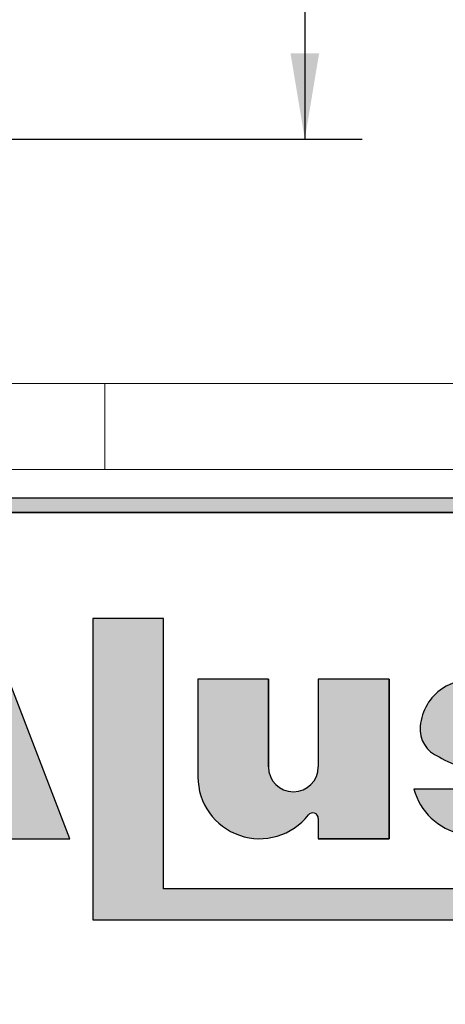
# Model space of a CAD drawing. Header units: millimetres. Extents: x 0 to 420, y 0 to 297.
# Tile 2 of 9: x 224 to 239, y 47 to 82. Entities that reach past the tile are written whole.
import ezdxf
from ezdxf.enums import TextEntityAlignment as Align

# ---------------------------------------------------------------- set-up
doc = ezdxf.new("R2010")
doc.units = ezdxf.units.MM
doc.layers.add('CARTIGLIO', color=140, linetype='Continuous')
doc.layers.add('QUOTE', color=174, linetype='Continuous')
doc.styles.add('SLDTEXTSTYLE0', font='TXT', dxfattribs={"width": 0.6382978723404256})
doc.styles.add('SLDTEXTSTYLE3', font='TXT', dxfattribs={"width": 0.75})
doc.dimstyles.new('SLDDIMSTYLE0', dxfattribs={"dimtxt": 3, "dimasz": 3, "dimexe": 0, "dimexo": 0.0625, "dimgap": 0.75, "dimtad": 1, "dimlfac": 4.744576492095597, "dimrnd": 1e-09, "dimzin": 12, "dimdsep": 46, "dimtxsty": 'SLDTEXTSTYLE3', "dimsah": 1, "dimcen": 0.09, "dimadec": 0, "dimazin": 3, "dimtfac": 1, "dimtdec": 3, "dimtofl": 0, "dimtmove": 0, "dimatfit": 3, "dimfxl": 0, "dimfrac": 2, "dimtolj": 1, "dimtzin": 12, "dimarcsym": 0})

# ---------------------------------------------------------------- blocks, each defined once
blk = doc.blocks.new('Cartiglio ALUSIC')
at = {"layer": 'CARTIGLIO'}
h = blk.add_hatch(color=256, dxfattribs=at)
h.paths.add_polyline_path([(113.971100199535, 149.9990413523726), (113.971100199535, 131.4990413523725), (158.971100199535, 131.4990413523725), (158.971100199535, 149.9990413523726)], flags=0)
h.paths.add_polyline_path([(114.471100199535, 131.9990413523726), (114.471100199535, 149.4990413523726), (158.471100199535, 149.4990413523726), (158.471100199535, 131.9990413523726)], flags=0)
h = blk.add_hatch(color=256, dxfattribs=at)
h.paths.add_polyline_path([(118.292263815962, 138.1064632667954), (118.7611454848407, 139.3206628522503), (121.9303757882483, 139.3206628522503), (122.3992574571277, 138.1064632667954), (124.7510688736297, 138.1064632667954), (121.7833115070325, 145.7916640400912), (118.9082097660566, 145.7916640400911), (115.9404523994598, 138.1064632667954)], flags=0)
h.paths.add_polyline_path([(119.3961687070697, 140.7216809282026), (120.1708764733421, 143.4547391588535), (120.5206447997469, 143.4547391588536), (121.2953525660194, 140.721680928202)], flags=0)
blk.add_hatch(color=256, dxfattribs=at).paths.add_polyline_path([(128.0219401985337, 145.7956943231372), (125.5527056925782, 145.7956943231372), (125.5527056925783, 135.2696801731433), (154.6424359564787, 135.2696801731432), (154.6424359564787, 136.3597302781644), (128.0219401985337, 136.3597302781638)], flags=0)
h = blk.add_hatch(color=256, dxfattribs=at)
edge = h.paths.add_edge_path(flags=0)
edge.add_arc((132.5578484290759, 140.6186164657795), 0.8721260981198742, 180, 360, ccw=False)
edge.add_line((131.6857223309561, 140.6186164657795), (131.6857223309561, 143.6808359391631))
edge.add_line((131.6857223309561, 143.6808359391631), (129.2243885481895, 143.6808359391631))
edge.add_line((129.2243885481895, 143.6808359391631), (129.2243885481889, 140.2640777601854))
edge.add_arc((131.3820030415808, 140.2640777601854), 2.157614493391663, 180, 321.9680973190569)
edge.add_arc((133.2350345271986, 138.8146685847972), 0.1949400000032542, 3.751097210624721e-10, 141.9680973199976, ccw=False)
edge.add_line((133.4299745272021, 138.8146685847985), (133.4299745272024, 138.106463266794))
edge.add_line((133.4299745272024, 138.106463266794), (135.91068894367, 138.106463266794))
edge.add_line((135.91068894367, 138.106463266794), (135.9106889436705, 143.6808359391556))
edge.add_line((135.9106889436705, 143.6808359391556), (133.4299745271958, 143.6808359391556))
edge.add_line((133.4299745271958, 143.6808359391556), (133.4299745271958, 140.6186164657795))
h = blk.add_hatch(color=256, dxfattribs=at)
edge = h.paths.add_edge_path(flags=0)
edge.add_line((139.7219511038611, 138.0874905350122), (140.9616140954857, 138.2313935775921))
edge.add_arc((140.6251358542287, 140.9172664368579), 2.706867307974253, 277.1406456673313, 311.0032214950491)
edge.add_arc((141.7459062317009, 139.8536948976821), 1.178212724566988, 303.7868133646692, 347.8980612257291)
edge.add_arc((141.0550130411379, 140.1458147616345), 1.920162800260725, 343.6935231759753, 381.4193527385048)
edge.add_arc((140.9170023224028, 138.8528855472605), 2.77207698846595, 46.00269433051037, 81.25096772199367)
edge.add_arc((133.1604335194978, 99.54681763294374), 42.8338661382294, 78.993004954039, 81.01866969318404)
edge.add_arc((140.0875549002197, 143.5111497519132), 1.672976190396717, 238.77709912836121, 261.74465207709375, ccw=False)
edge.add_arc((139.511171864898, 142.3534770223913), 0.3988810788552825, 114.64010585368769, 223.1865854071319, ccw=False)
edge.add_arc((139.9292750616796, 141.471492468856), 1.374925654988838, 90.51660503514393, 115.15343256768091, ccw=False)
edge.add_arc((139.978971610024, 141.8617877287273), 0.986530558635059, 50.69488274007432, 93.60864602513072, ccw=False)
edge.add_arc((140.2656634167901, 142.2302567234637), 0.519939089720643, 14.547573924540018, 49.4198797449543, ccw=False)
edge.add_line((140.7689329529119, 142.3608569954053), (142.7634621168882, 142.3608569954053))
edge.add_arc((141.3534729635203, 142.2214802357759), 1.416861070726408, 5.645321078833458, 71.38339334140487)
edge.add_arc((140.0918708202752, 138.6413140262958), 5.212710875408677, 70.80435731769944, 90.86664277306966)
edge.add_arc((139.6876943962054, 140.01898057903), 3.848224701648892, 85.15036290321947, 119.9120405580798)
edge.add_arc((138.7589405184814, 141.8826763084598), 1.774008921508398, 123.9309471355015, 174.9914571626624)
edge.add_arc((138.007121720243, 141.9227892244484), 1.021881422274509, 173.5516105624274, 249.3813116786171)
edge.add_arc((139.4480837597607, 143.8857829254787), 3.430150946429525, 238.3320469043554, 269.1908231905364)
edge.add_arc((139.5671105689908, 138.3083973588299), 2.154096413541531, 64.99796384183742, 94.45891481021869, ccw=False)
edge.add_arc((140.3551381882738, 139.8813550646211), 0.398545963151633, -35.586121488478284, 72.11412463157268, ccw=False)
edge.add_arc((139.9862171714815, 139.9393420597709), 0.7512299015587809, 245.201083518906, 337.29941344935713, ccw=False)
edge.add_arc((139.934335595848, 140.0154535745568), 0.8024620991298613, 192.5591591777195, 250.8523518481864, ccw=False)
edge.add_line((139.1510748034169, 139.8409601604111), (136.768183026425, 139.8409601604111))
edge.add_arc((138.8654850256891, 140.4022414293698), 2.1711085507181, 194.9824340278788, 258.3364147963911)
edge.add_line((138.4265630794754, 138.2759630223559), (139.7219511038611, 138.0874905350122))
at = {"color": 161, "linetype": 'Continuous', "lineweight": 18}
for p, q in [((113.971100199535, 153.9990413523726), (313.621100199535, 153.9990413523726)), ((125.971100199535, 153.9990413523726), (125.971100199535, 150.9990413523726)), ((113.971100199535, 150.9990413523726), (313.621100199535, 150.9990413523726))]:
    blk.add_line(p, q, dxfattribs=at)
at = {"layer": 'CARTIGLIO'}
for p, q in [((173.971100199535, 149.9990413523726), (113.971100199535, 149.9990413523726)), ((158.971100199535, 149.9990413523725), (113.971100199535, 149.9990413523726)), ((114.471100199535, 149.4990413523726), (158.471100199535, 149.4990413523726)), ((158.471100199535, 149.4990413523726), (114.471100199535, 149.4990413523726)), ((124.7510688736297, 138.1064632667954), (121.7833115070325, 145.7916640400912)), ((124.7510688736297, 138.1064632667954), (121.7833115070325, 145.7916640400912)), ((128.0219401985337, 145.7956943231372), (125.5527056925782, 145.7956943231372)), ((125.5527056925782, 145.7956943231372), (125.5527056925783, 135.2696801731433)), ((128.0219401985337, 145.7956943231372), (125.5527056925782, 145.7956943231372)), ((125.5527056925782, 145.7956943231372), (125.5527056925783, 135.2696801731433)), ((128.0219401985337, 136.3597302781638), (128.0219401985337, 145.7956943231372)), ((128.0219401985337, 136.3597302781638), (128.0219401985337, 145.7956943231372)), ((129.2243885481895, 143.6808359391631), (129.2243885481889, 140.2640777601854)), ((131.6857223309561, 143.6808359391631), (129.2243885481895, 143.6808359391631)), ((131.6857223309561, 143.6808359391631), (129.2243885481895, 143.6808359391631)), ((129.2243885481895, 143.6808359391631), (129.2243885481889, 140.2640777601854)), ((131.6857223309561, 140.6186164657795), (131.6857223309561, 143.6808359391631)), ((131.6857223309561, 143.6808359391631), (131.6857223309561, 140.6186164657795)), ((135.9106889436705, 143.6808359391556), (133.4299745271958, 143.6808359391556)), ((133.4299745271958, 143.6808359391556), (133.4299745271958, 140.6186164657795)), ((133.4299745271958, 143.6808359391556), (133.4299745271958, 140.6186164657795)), ((135.9106889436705, 143.6808359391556), (133.4299745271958, 143.6808359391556)), ((135.9106889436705, 143.6808359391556), (135.91068894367, 138.106463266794)), ((135.91068894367, 138.106463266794), (135.9106889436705, 143.6808359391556)), ((139.1510748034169, 139.8409601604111), (136.768183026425, 139.8409601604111)), ((139.1510748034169, 139.8409601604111), (136.768183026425, 139.8409601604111)), ((133.4299745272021, 138.8146685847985), (133.4299745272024, 138.106463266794)), ((133.4299745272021, 138.8146685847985), (133.4299745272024, 138.106463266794)), ((122.3992574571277, 138.1064632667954), (124.7510688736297, 138.1064632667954)), ((122.3992574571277, 138.1064632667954), (124.7510688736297, 138.1064632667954)), ((133.4299745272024, 138.106463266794), (135.91068894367, 138.106463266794)), ((135.91068894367, 138.106463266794), (133.4299745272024, 138.106463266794)), ((154.6424359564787, 136.3597302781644), (128.0219401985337, 136.3597302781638)), ((154.6424359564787, 136.3597302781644), (128.0219401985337, 136.3597302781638)), ((125.5527056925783, 135.2696801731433), (154.6424359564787, 135.2696801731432)), ((125.5527056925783, 135.2696801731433), (154.6424359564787, 135.2696801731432))]:
    blk.add_line(p, q, dxfattribs=at)
for centre, radius, start, end in [((139.6876943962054, 140.01898057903), 3.848224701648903, 85.15036290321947, 119.9120405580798), ((139.6876943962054, 140.01898057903), 3.848224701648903, 85.15036290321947, 119.9120405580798), ((138.7589405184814, 141.8826763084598), 1.774008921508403, 123.9309471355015, 174.9914571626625), ((138.7589405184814, 141.8826763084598), 1.774008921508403, 123.9309471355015, 174.9914571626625), ((138.007121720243, 141.9227892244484), 1.021881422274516, 173.5516105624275, 249.381311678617), ((138.007121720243, 141.9227892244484), 1.021881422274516, 173.5516105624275, 249.381311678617), ((139.4480837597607, 143.8857829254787), 3.430150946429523, 238.3320469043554, 269.1908231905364), ((139.4480837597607, 143.8857829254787), 3.430150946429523, 238.3320469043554, 269.1908231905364), ((132.5578484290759, 140.6186164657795), 0.8721260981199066, 180, 0), ((132.5578484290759, 140.6186164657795), 0.8721260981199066, 180, 0), ((131.3820030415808, 140.2640777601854), 2.157614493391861, 180, 321.9680973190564), ((131.3820030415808, 140.2640777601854), 2.157614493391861, 180, 321.9680973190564), ((138.8654850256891, 140.4022414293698), 2.171108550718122, 194.9824340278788, 258.3364147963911), ((138.8654850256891, 140.4022414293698), 2.171108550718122, 194.9824340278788, 258.3364147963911), ((133.2350345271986, 138.8146685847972), 0.1949400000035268, 3.759104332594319e-10, 141.9680973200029), ((133.2350345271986, 138.8146685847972), 0.1949400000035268, 3.759104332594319e-10, 141.9680973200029)]:
    blk.add_arc(centre, radius, start, end, dxfattribs=at)
at = {"layer": 'CARTIGLIO', "color": 140, "style": 'SLDTEXTSTYLE0', "width": 0.6382978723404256}
for tag, height, p in [('AUTOATTR1', 3.5, (223.449403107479, 133.7003798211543)), ('AUTOATTR2', 3.5, (221.7698851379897, 127.4217635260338)), ('AUTOATTR11', 3.5, (222.8622803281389, 121.4105734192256)), ('AUTOATTR8', 4, (219.2444208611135, 110.0025032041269)), ('AUTOATTR9', 4, (218.1221976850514, 100.4234402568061)), ('AUTOATTR0', 4, (249.0325362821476, 100.3118048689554))]:
    blk.add_attdef(tag, text='', height=height, dxfattribs=at).set_placement(p, align=Align.TOP_CENTER)
at = {"layer": 'CARTIGLIO', "color": 140}
for tag in ['AUTOATTR13', 'AUTOATTR12', 'AUTOATTR10', 'AUTOATTR7', 'AUTOATTR6', 'AUTOATTR5', 'AUTOATTR4', 'AUTOATTR3']:
    blk.add_attdef(tag, (0, 0), '', height=4, dxfattribs=at)
blk = doc.blocks.new('_D_1')
at = {"layer": 'QUOTE'}
for p, q in [((207.8646163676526, 151.4648322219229), (236.1644706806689, 151.4648322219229)), ((234.1644706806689, 151.4648322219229), (234.1644706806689, 77.69639354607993)), ((207.8646163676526, 77.69639354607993), (236.1644706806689, 77.69639354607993))]:
    blk.add_line(p, q, dxfattribs=at)
for points in [[(234.1644706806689, 151.4648322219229), (233.6644706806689, 148.4648322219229), (234.6644706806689, 148.4648322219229)], [(234.1644706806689, 77.69639354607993), (234.6644706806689, 80.69639354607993), (233.6644706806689, 80.69639354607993)]]:
    blk.add_solid(points, dxfattribs=at)
at = {"layer": 'QUOTE', "insert": (230.2972673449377, 111.2556129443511), "char_height": 3, "attachment_point": 1, "rotation": 90.00000000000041, "style": 'SLDTEXTSTYLE3'}
blk.add_mtext('350', dxfattribs=at)

msp = doc.modelspace()

# ---------------------------------------------------------------- block references
at = {"layer": 'CARTIGLIO'}
msp.add_blockref('Cartiglio ALUSIC', (101.206296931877, -84.82804008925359), dxfattribs=at)

# ---------------------------------------------------------------- dimensions: what is measured, and where the dimension line sits
at = {"layer": 'QUOTE'}
dim = msp.add_linear_dim(base=(231.7832206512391, 77.69639354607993), p1=(205.8646163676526, 151.4648322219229), p2=(205.8646163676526, 77.69639354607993), angle=90.0000000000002, dimstyle='SLDDIMSTYLE0', dxfattribs=at)
dim.commit()
dim.dimension.update_dxf_attribs({"geometry": '_D_1', "text_midpoint": (231.7832206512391, 114.5806128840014), "dimtype": 160})

doc.saveas('drawing.dxf')
